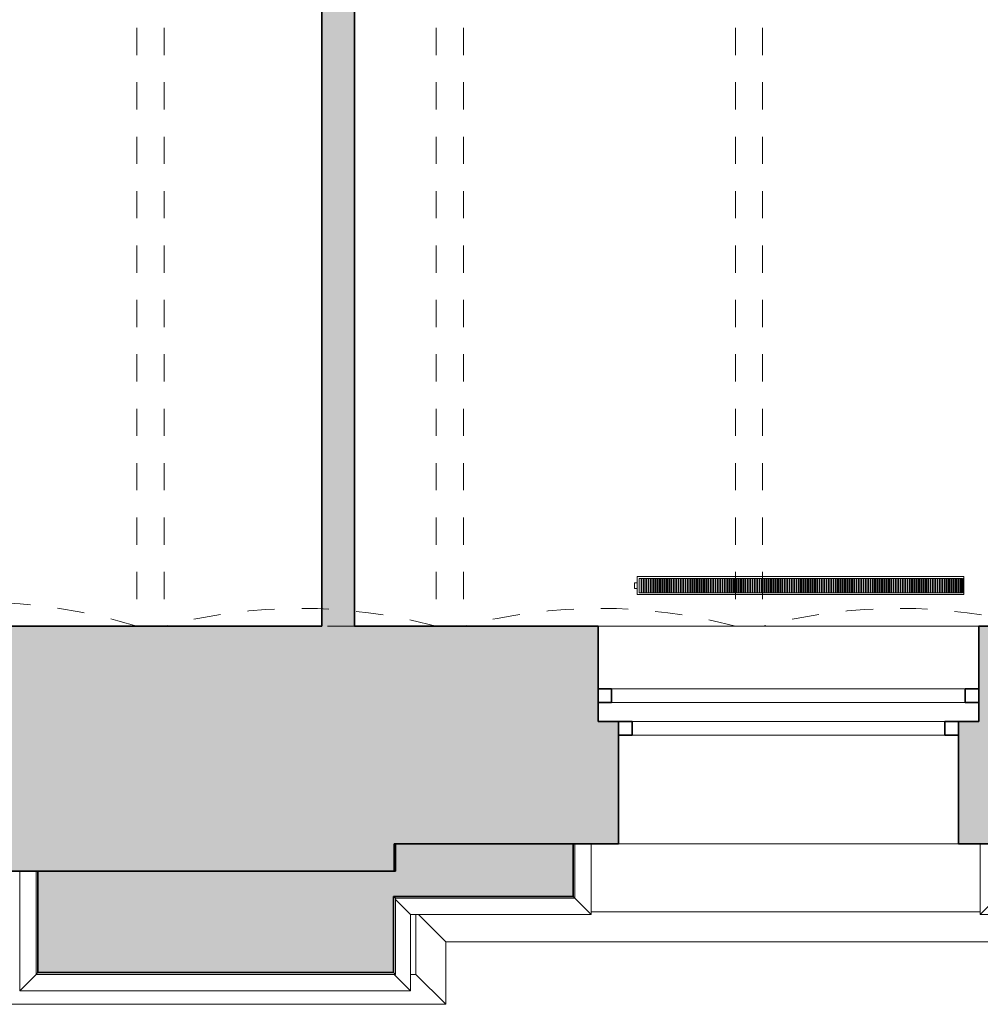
# Model space of a CAD drawing. Header units: metres. Extents: x -0.3 to 46.9, y -0.4 to 27.9.
# Tile 2 of 26: x 4.1 to 7.6, y 0 to 3.6. Entities that reach past the tile are written whole.
import ezdxf

# ---------------------------------------------------------------- set-up
doc = ezdxf.new("R2010")
doc.units = ezdxf.units.M
doc.linetypes.add('AV - Cerch_ 1 tecka 4mm', pattern=[0.006, 0.004, -0.001, 0, -0.001])
for name, color, linetype, lineweight in [('AV-SRAFY', 7, 'Continuous', 35), ('AV-STAVBA', 7, 'Continuous', 18), ('AV-VYBAVENI', 7, 'Continuous', 18)]:
    doc.layers.add(name, color=color, linetype=linetype, lineweight=lineweight)

# ---------------------------------------------------------------- blocks, each defined once
blk = doc.blocks.new('GM_Void_valená klenba - GM_Void_valená klenba-1557069-1NP')
at = {"layer": 'AV-STAVBA', "color": 254, "linetype": 'AV - Cerch_ 1 tecka 4mm', "lineweight": 13, "true_color": 0xcccccc}
for p in [(0.575, 3.1), (-0.575, -3.1)]:
    blk.add_line(p, (0.575, -3.1), dxfattribs=at)
blk.add_arc((0, -4.9424), 1.93, 72.6668, 107.3332, dxfattribs=at)
blk = doc.blocks.new('GM_Void_valená klenba - GM_Void_valená klenba-1557068-1NP')
at = {"layer": 'AV-STAVBA', "color": 254, "linetype": 'AV - Cerch_ 1 tecka 4mm', "lineweight": 13, "true_color": 0xcccccc}
for p, q in [((-0.5, 3.1), (-0.5, -3.1)), ((0.5, 3.1), (0.5, -3.1)), ((-0.5, -3.1), (0.5, -3.1))]:
    blk.add_line(p, q, dxfattribs=at)
blk.add_arc((0, -4.9641), 1.93, 74.9853, 105.0147, dxfattribs=at)
blk = doc.blocks.new('Zdobná fasáda 1NP - Zdobná fasáda 1NP-1554848-1NP')
at = {"layer": 'AV-STAVBA', "color": 254, "true_color": 0xcccccc}
for p, q in [((6.105, 0.3482), (6.105, 0.5482)), ((6.165, 0.5482), (6.165, 0.2882)), ((7.595, 0.2882), (7.595, 0.5482)), ((4.0636, 0.0082), (4.0636, 0.4482)), ((4.1236, 0.4482), (4.1236, 0.0682)), ((5.4448, 0.3482), (6.105, 0.3482)), ((5.4998, 0.2882), (5.4448, 0.3432)), ((6.165, 0.2882), (6.105, 0.3482)), ((7.655, 0.3482), (7.595, 0.2882)), ((6.165, 0.2982), (7.595, 0.2982)), ((5.4998, 0.2882), (5.4998, 0.0082)), ((6.165, 0.2882), (5.4998, 0.2882)), ((5.5198, 0.0682), (5.5198, 0.2882)), ((5.6298, 0.1882), (5.5298, 0.2882)), ((9.075, 0.2882), (7.595, 0.2882)), ((5.6298, 0.1882), (5.6298, -0.0418)), ((18.0748, 0.1882), (5.6298, 0.1882)), ((4.0636, 0.0082), (4.1236, 0.0682)), ((4.1236, 0.0682), (5.4398, 0.0682)), ((5.4998, 0.0082), (5.4398, 0.0682)), ((5.4998, 0.0682), (5.5198, 0.0682)), ((5.6298, -0.0418), (5.5198, 0.0682)), ((5.4998, 0.0082), (4.0636, 0.0082)), ((5.6298, -0.0418), (3.9336, -0.0418))]:
    blk.add_line(p, q, dxfattribs=at)
blk = doc.blocks.new('WI_2-1_dvojité_bez středního sloupku_vnější půlkruhové nadpraží - 1250x-1561485-1NP')
at = {"layer": 'AV-STAVBA', "color": 254, "linetype": 'AV - Cerch_ 1 tecka 4mm', "lineweight": 13, "true_color": 0xcccccc}
for p, q in [((0.7, 0.4), (-0.7, 0.4)), ((-0.7, 0.4), (0.7, 0.4)), ((0.625, 0.4), (-0.625, 0.4)), ((0.7, -0.4), (-0.7, -0.4)), ((0.625, -0.4), (-0.625, -0.4)), ((-0.625, -0.4), (0.625, -0.4))]:
    blk.add_line(p, q, dxfattribs=at)
at = {"layer": 'AV-STAVBA', "color": 254, "lineweight": 35, "true_color": 0xcccccc}
for p, q in [((-0.65, 0.17), (-0.7, 0.17)), ((-0.7, 0.17), (-0.7, 0.12)), ((-0.65, 0.12), (-0.65, 0.17)), ((0.7, 0.17), (0.65, 0.17)), ((0.65, 0.17), (0.65, 0.12)), ((0.7, 0.12), (0.7, 0.17)), ((-0.7, 0.12), (-0.65, 0.12)), ((0.65, 0.12), (0.7, 0.12)), ((-0.625, 0.05), (-0.575, 0.05)), ((-0.575, 0.05), (-0.575, 0)), ((0.575, 0), (0.575, 0.05)), ((0.575, 0.05), (0.625, 0.05)), ((0.625, 0), (0.575, 0)), ((-0.575, 0), (-0.625, 0))]:
    blk.add_line(p, q, dxfattribs=at)
at = {"layer": 'AV-STAVBA', "color": 254, "true_color": 0xcccccc}
for p, q in [((-0.7, 0.12), (-0.7, 0.17)), ((-0.7, 0.17), (0.7, 0.17)), ((-0.65, 0.17), (0.031, 0.17)), ((-0.65, 0.12), (-0.65, 0.17)), ((0.031, 0.17), (0.65, 0.17)), ((0.65, 0.12), (0.65, 0.17)), ((0.7, 0.12), (0.7, 0.17)), ((-0.7, 0.12), (0.7, 0.12)), ((0.031, 0.12), (-0.65, 0.12)), ((0.65, 0.12), (0.031, 0.12)), ((-0.625, 0.05), (-0.625, 0)), ((-0.625, 0.05), (0.625, 0.05)), ((0.031, 0.05), (-0.575, 0.05)), ((-0.575, 0.05), (-0.575, 0)), ((0.575, 0.05), (0.031, 0.05)), ((0.575, 0.05), (0.575, 0)), ((0.625, 0.05), (0.625, 0)), ((-0.575, 0), (0.031, 0)), ((0.031, 0), (0.575, 0)), ((-0.625, 0), (0.625, 0))]:
    blk.add_line(p, q, dxfattribs=at)
blk = doc.blocks.new('D0089 - 1514 - OÚPSŘ_Benešova_rvt-1-1NP')
at = {"layer": 'AV-SRAFY', "lineweight": 18, "true_color": 0xcccccc}
blk.add_hatch(color=254, dxfattribs=at).paths.add_polyline_path([(5.1748, 1.3482), (5.2948, 1.3482), (5.2948, 5.9382), (5.1748, 5.9382), (5.1748, 2.5679)])
h = blk.add_hatch(color=254, dxfattribs=at)
h.paths.add_polyline_path([(-0.2352, 0.4482), (1.7148, 0.4482), (1.7148, 0.5282), (1.9148, 0.5282), (1.9148, 1.0182), (1.8648, 1.0182), (1.8648, 1.3482), (-0.2352, 1.3482), (-0.2352, 1.1237)])
h.paths.add_polyline_path([(3.9648, 0.4482), (5.4398, 0.4482), (5.4398, 1.3482), (3.8148, 1.3482), (3.8148, 1.0182), (3.7648, 1.0182), (3.7648, 0.5282), (3.9648, 0.5282)])
h = blk.add_hatch(color=254, dxfattribs=at)
h.paths.add_polyline_path([(5.4398, 0.5482), (6.2648, 0.5482), (6.2648, 0.9982), (6.1898, 0.9982), (6.1898, 1.3482), (5.4398, 1.3482), (5.4398, 1.1237)])
h.paths.add_polyline_path([(9.1498, 0.5482), (9.1748, 0.5482), (9.1748, 0.9982), (9.0998, 0.9982), (9.0998, 1.3482), (7.5898, 1.3482), (7.5898, 0.9982), (7.5148, 0.9982), (7.5148, 0.5482), (9.0998, 0.5482)])
h.paths.add_polyline_path([(10.4248, 0.5482), (12.0848, 0.5482), (12.0848, 0.9982), (12.0098, 0.9982), (12.0098, 1.3482), (10.4998, 1.3482), (10.4998, 0.9982), (10.4248, 0.9982)])
h.paths.add_polyline_path([(16.2848, 0.5482), (17.1148, 0.5482), (17.1148, 1.3482), (16.3598, 1.3482), (16.3598, 0.9982), (16.2848, 0.9982)])
h.paths.add_polyline_path([(13.3348, 0.5482), (15.0348, 0.5482), (15.0348, 0.9982), (14.9598, 0.9982), (14.9598, 1.3482), (13.4098, 1.3482), (13.4098, 0.9982), (13.3348, 0.9982)])
h = blk.add_hatch(color=254, dxfattribs=at)
h.paths.add_polyline_path([(11.9185, 0.3547), (11.9185, 0.5482), (10.5715, 0.5482), (10.5715, 0.3547), (11.4883, 0.3547)])
h.paths.add_polyline_path([(5.4448, 0.3547), (6.0985, 0.3547), (6.0985, 0.5482), (5.4448, 0.5482), (5.4448, 0.4482)])
h.paths.add_polyline_path([(17.8333, 0.3547), (17.8333, 0.5482), (16.4715, 0.5482), (16.4715, 0.3547), (17.7766, 0.3547)])
h.paths.add_polyline_path([(7.6615, 0.3547), (9.0085, 0.3547), (9.0085, 0.5482), (7.6615, 0.5482)])
h.paths.add_polyline_path([(13.5005, 0.3547), (14.8685, 0.3547), (14.8685, 0.5482), (13.4815, 0.5482), (13.4815, 0.3547)])
h = blk.add_hatch(color=254, dxfattribs=at)
h.paths.add_polyline_path([(0.2713, 0.0747), (1.5521, 0.0747), (1.5521, 0.4482), (0.2713, 0.4482), (0.2713, 0.2212)])
h.paths.add_polyline_path([(5.4383, 0.0747), (5.4383, 0.3547), (5.4448, 0.3547), (5.4448, 0.4482), (4.1301, 0.4482), (4.1301, 0.0747), (4.4454, 0.0747)])
at = {"layer": 'AV-STAVBA', "color": 254, "lineweight": 35, "true_color": 0xcccccc}
for p, q in [((5.1748, 5.9382), (5.1748, 1.3482)), ((5.2948, 1.3482), (5.2948, 5.9382)), ((5.1748, 1.3482), (3.8148, 1.3482)), ((5.4398, 1.3482), (5.2948, 1.3482)), ((6.1898, 1.3482), (5.4398, 1.3482)), ((6.1898, 1.1182), (6.1898, 1.3482)), ((8.1248, 1.3482), (7.5898, 1.3482)), ((7.5898, 1.3482), (7.5898, 1.1182)), ((6.1898, 0.9982), (6.1898, 1.0682)), ((7.5898, 1.0682), (7.5898, 0.9982)), ((6.2648, 0.9982), (6.1898, 0.9982)), ((6.2648, 0.5482), (6.2648, 0.9982)), ((7.5898, 0.9982), (7.5148, 0.9982)), ((7.5148, 0.9982), (7.5148, 0.5482)), ((5.4398, 0.4482), (5.4398, 0.5482)), ((5.4398, 0.5482), (6.2648, 0.5482)), ((6.0985, 0.5482), (5.4448, 0.5482)), ((5.4448, 0.5482), (5.4448, 0.4482)), ((6.0985, 0.3547), (6.0985, 0.5482)), ((7.5148, 0.5482), (9.1748, 0.5482)), ((3.9648, 0.4482), (5.4398, 0.4482)), ((5.4448, 0.4482), (4.1301, 0.4482)), ((4.1301, 0.4482), (4.1301, 0.0747)), ((5.4383, 0.0747), (5.4383, 0.3547)), ((5.4383, 0.3547), (5.4448, 0.3547)), ((5.4448, 0.3547), (6.0985, 0.3547)), ((4.1301, 0.0747), (5.4383, 0.0747))]:
    blk.add_line(p, q, dxfattribs=at)
at = {"layer": 'AV-STAVBA', "color": 254, "true_color": 0xcccccc}
for p, q in [((6.1898, 1.3482), (7.5898, 1.3482)), ((6.105, 0.5482), (6.105, 0.3482)), ((7.5148, 0.5482), (6.2648, 0.5482)), ((4.1236, 0.0682), (4.1236, 0.4482)), ((5.4448, 0.3482), (5.4383, 0.3547)), ((5.4448, 0.3482), (5.4448, 0.0682)), ((6.105, 0.3482), (5.4448, 0.3482)), ((6.105, 0.3482), (6.0985, 0.3547)), ((7.595, 0.2982), (6.165, 0.2982)), ((5.5198, 0.0682), (5.5198, 0.2882)), ((4.1236, 0.0682), (4.1301, 0.0747)), ((5.4448, 0.0682), (5.4383, 0.0747)), ((5.4398, 0.0682), (4.1236, 0.0682)), ((5.4448, 0.0682), (5.4398, 0.0682)), ((5.5198, 0.0682), (5.4998, 0.0682))]:
    blk.add_line(p, q, dxfattribs=at)
at = {"layer": 'AV-STAVBA', "color": 254, "lineweight": 18, "true_color": 0xcccccc}
for name, p in [('GM_Void_valená klenba - GM_Void_valená klenba-1557069-1NP', (3.9198, 4.4482)), ('GM_Void_valená klenba - GM_Void_valená klenba-1557068-1NP', (5.0948, 4.4482)), ('GM_Void_valená klenba - GM_Void_valená klenba-1557068-1NP', (6.1948, 4.4482)), ('GM_Void_valená klenba - GM_Void_valená klenba-1557068-1NP', (7.2948, 4.4482)), ('WI_2-1_dvojité_bez středního sloupku_vnější půlkruhové nadpraží - 1250x-1561485-1NP', (6.8898, 0.9482)), ('Zdobná fasáda 1NP - Zdobná fasáda 1NP-1554848-1NP', (0, 0))]:
    blk.add_blockref(name, p, dxfattribs=at)
blk = doc.blocks.new('PF_Deskový radiátor_připojení boční - 1200_500_66-838789-1NP')
at = {"layer": 'AV-VYBAVENI', "color": 5, "true_color": 0x0000ff}
for p, q in [((-0.6, 0.01), (-0.61, 0.01)), ((-0.61, 0.01), (-0.61, -0.01)), ((-0.61, 0.01), (-0.61, 0.0097)), ((-0.6, 0.01), (-0.61, 0.01)), ((-0.61, 0.01), (-0.61, 0.0097)), ((-0.61, 0.01), (-0.61, 0.0097)), ((0.6, 0.033), (-0.6, 0.033)), ((-0.6, 0.033), (-0.6, -0.033)), ((-0.593, -0.026), (-0.593, 0.026)), ((-0.593, 0.026), (0.593, 0.026)), ((-0.583, 0.026), (-0.586, 0.026)), ((-0.586, 0.026), (-0.586, -0.026)), ((-0.583, -0.026), (-0.583, 0.026)), ((-0.5745, 0.026), (-0.5775, 0.026)), ((-0.5775, 0.026), (-0.5775, -0.026)), ((-0.5745, -0.026), (-0.5745, 0.026)), ((-0.566, 0.026), (-0.569, 0.026)), ((-0.569, 0.026), (-0.569, -0.026)), ((-0.566, -0.026), (-0.566, 0.026)), ((-0.5575, 0.026), (-0.5605, 0.026)), ((-0.5605, 0.026), (-0.5605, -0.026)), ((-0.5575, -0.026), (-0.5575, 0.026)), ((-0.549, 0.026), (-0.552, 0.026)), ((-0.552, 0.026), (-0.552, -0.026)), ((-0.549, -0.026), (-0.549, 0.026)), ((-0.5405, 0.026), (-0.5435, 0.026)), ((-0.5435, 0.026), (-0.5435, -0.026)), ((-0.5405, -0.026), (-0.5405, 0.026)), ((-0.532, 0.026), (-0.535, 0.026)), ((-0.535, 0.026), (-0.535, -0.026)), ((-0.532, -0.026), (-0.532, 0.026)), ((-0.5235, 0.026), (-0.5265, 0.026)), ((-0.5265, 0.026), (-0.5265, -0.026)), ((-0.5235, -0.026), (-0.5235, 0.026)), ((-0.515, 0.026), (-0.518, 0.026)), ((-0.518, 0.026), (-0.518, -0.026)), ((-0.515, -0.026), (-0.515, 0.026)), ((-0.5065, 0.026), (-0.5095, 0.026)), ((-0.5095, 0.026), (-0.5095, -0.026)), ((-0.5065, -0.026), (-0.5065, 0.026)), ((-0.498, 0.026), (-0.501, 0.026)), ((-0.501, 0.026), (-0.501, -0.026)), ((-0.498, -0.026), (-0.498, 0.026)), ((-0.4895, 0.026), (-0.4925, 0.026)), ((-0.4925, 0.026), (-0.4925, -0.026)), ((-0.4895, -0.026), (-0.4895, 0.026)), ((-0.481, 0.026), (-0.484, 0.026)), ((-0.484, 0.026), (-0.484, -0.026)), ((-0.481, -0.026), (-0.481, 0.026)), ((-0.4725, 0.026), (-0.4755, 0.026)), ((-0.4755, 0.026), (-0.4755, -0.026)), ((-0.4725, -0.026), (-0.4725, 0.026)), ((-0.464, 0.026), (-0.467, 0.026)), ((-0.467, 0.026), (-0.467, -0.026)), ((-0.464, -0.026), (-0.464, 0.026)), ((-0.4555, 0.026), (-0.4585, 0.026)), ((-0.4585, 0.026), (-0.4585, -0.026)), ((-0.4555, -0.026), (-0.4555, 0.026)), ((-0.447, 0.026), (-0.45, 0.026)), ((-0.45, 0.026), (-0.45, -0.026)), ((-0.447, -0.026), (-0.447, 0.026)), ((-0.4385, 0.026), (-0.4415, 0.026)), ((-0.4415, 0.026), (-0.4415, -0.026)), ((-0.4385, -0.026), (-0.4385, 0.026)), ((-0.43, 0.026), (-0.433, 0.026)), ((-0.433, 0.026), (-0.433, -0.026)), ((-0.43, -0.026), (-0.43, 0.026)), ((-0.4215, 0.026), (-0.4245, 0.026)), ((-0.4245, 0.026), (-0.4245, -0.026)), ((-0.4215, -0.026), (-0.4215, 0.026)), ((-0.413, 0.026), (-0.416, 0.026)), ((-0.416, 0.026), (-0.416, -0.026)), ((-0.413, -0.026), (-0.413, 0.026)), ((-0.4045, 0.026), (-0.4075, 0.026)), ((-0.4075, 0.026), (-0.4075, -0.026)), ((-0.4045, -0.026), (-0.4045, 0.026)), ((-0.396, 0.026), (-0.399, 0.026)), ((-0.399, 0.026), (-0.399, -0.026)), ((-0.396, -0.026), (-0.396, 0.026)), ((-0.3875, 0.026), (-0.3905, 0.026)), ((-0.3905, 0.026), (-0.3905, -0.026)), ((-0.3875, -0.026), (-0.3875, 0.026)), ((-0.379, 0.026), (-0.382, 0.026)), ((-0.382, 0.026), (-0.382, -0.026)), ((-0.379, -0.026), (-0.379, 0.026)), ((-0.3705, 0.026), (-0.3735, 0.026)), ((-0.3735, 0.026), (-0.3735, -0.026)), ((-0.3705, -0.026), (-0.3705, 0.026)), ((-0.362, 0.026), (-0.365, 0.026)), ((-0.365, 0.026), (-0.365, -0.026)), ((-0.362, -0.026), (-0.362, 0.026)), ((-0.3535, 0.026), (-0.3565, 0.026)), ((-0.3565, 0.026), (-0.3565, -0.026)), ((-0.3535, -0.026), (-0.3535, 0.026)), ((-0.345, 0.026), (-0.348, 0.026)), ((-0.348, 0.026), (-0.348, -0.026)), ((-0.345, -0.026), (-0.345, 0.026)), ((-0.3365, 0.026), (-0.3395, 0.026)), ((-0.3395, 0.026), (-0.3395, -0.026)), ((-0.3365, -0.026), (-0.3365, 0.026)), ((-0.328, 0.026), (-0.331, 0.026)), ((-0.331, 0.026), (-0.331, -0.026)), ((-0.328, -0.026), (-0.328, 0.026)), ((-0.3195, 0.026), (-0.3225, 0.026)), ((-0.3225, 0.026), (-0.3225, -0.026)), ((-0.3195, -0.026), (-0.3195, 0.026)), ((-0.311, 0.026), (-0.314, 0.026)), ((-0.314, 0.026), (-0.314, -0.026)), ((-0.311, -0.026), (-0.311, 0.026)), ((-0.3025, 0.026), (-0.3055, 0.026)), ((-0.3055, 0.026), (-0.3055, -0.026)), ((-0.3025, -0.026), (-0.3025, 0.026)), ((-0.294, 0.026), (-0.297, 0.026)), ((-0.297, 0.026), (-0.297, -0.026)), ((-0.294, -0.026), (-0.294, 0.026)), ((-0.2855, 0.026), (-0.2885, 0.026)), ((-0.2885, 0.026), (-0.2885, -0.026)), ((-0.2855, -0.026), (-0.2855, 0.026)), ((-0.277, 0.026), (-0.28, 0.026)), ((-0.28, 0.026), (-0.28, -0.026)), ((-0.277, -0.026), (-0.277, 0.026)), ((-0.2685, 0.026), (-0.2715, 0.026)), ((-0.2715, 0.026), (-0.2715, -0.026)), ((-0.2685, -0.026), (-0.2685, 0.026)), ((-0.26, 0.026), (-0.263, 0.026)), ((-0.263, 0.026), (-0.263, -0.026)), ((-0.26, -0.026), (-0.26, 0.026)), ((-0.2515, 0.026), (-0.2545, 0.026)), ((-0.2545, 0.026), (-0.2545, -0.026)), ((-0.2515, -0.026), (-0.2515, 0.026)), ((-0.243, 0.026), (-0.246, 0.026)), ((-0.246, 0.026), (-0.246, -0.026)), ((-0.243, -0.026), (-0.243, 0.026)), ((-0.2345, 0.026), (-0.2375, 0.026)), ((-0.2375, 0.026), (-0.2375, -0.026)), ((-0.2345, -0.026), (-0.2345, 0.026)), ((-0.226, 0.026), (-0.229, 0.026)), ((-0.229, 0.026), (-0.229, -0.026)), ((-0.226, -0.026), (-0.226, 0.026)), ((-0.2175, 0.026), (-0.2205, 0.026)), ((-0.2205, 0.026), (-0.2205, -0.026)), ((-0.2175, -0.026), (-0.2175, 0.026)), ((-0.209, 0.026), (-0.212, 0.026)), ((-0.212, 0.026), (-0.212, -0.026)), ((-0.209, -0.026), (-0.209, 0.026)), ((-0.2005, 0.026), (-0.2035, 0.026)), ((-0.2035, 0.026), (-0.2035, -0.026)), ((-0.2005, -0.026), (-0.2005, 0.026)), ((-0.192, 0.026), (-0.195, 0.026)), ((-0.195, 0.026), (-0.195, -0.026)), ((-0.192, -0.026), (-0.192, 0.026)), ((-0.1835, 0.026), (-0.1865, 0.026)), ((-0.1865, 0.026), (-0.1865, -0.026)), ((-0.1835, -0.026), (-0.1835, 0.026)), ((-0.175, 0.026), (-0.178, 0.026)), ((-0.178, 0.026), (-0.178, -0.026)), ((-0.175, -0.026), (-0.175, 0.026)), ((-0.1665, 0.026), (-0.1695, 0.026)), ((-0.1695, 0.026), (-0.1695, -0.026)), ((-0.1665, -0.026), (-0.1665, 0.026)), ((-0.158, 0.026), (-0.161, 0.026)), ((-0.161, 0.026), (-0.161, -0.026)), ((-0.158, -0.026), (-0.158, 0.026)), ((-0.1495, 0.026), (-0.1525, 0.026)), ((-0.1525, 0.026), (-0.1525, -0.026)), ((-0.1495, -0.026), (-0.1495, 0.026)), ((-0.141, 0.026), (-0.144, 0.026)), ((-0.144, 0.026), (-0.144, -0.026)), ((-0.141, -0.026), (-0.141, 0.026)), ((-0.1325, 0.026), (-0.1355, 0.026)), ((-0.1355, 0.026), (-0.1355, -0.026)), ((-0.1325, -0.026), (-0.1325, 0.026)), ((-0.124, 0.026), (-0.127, 0.026)), ((-0.127, 0.026), (-0.127, -0.026)), ((-0.124, -0.026), (-0.124, 0.026)), ((-0.1155, 0.026), (-0.1185, 0.026)), ((-0.1185, 0.026), (-0.1185, -0.026)), ((-0.1155, -0.026), (-0.1155, 0.026)), ((-0.107, 0.026), (-0.11, 0.026)), ((-0.11, 0.026), (-0.11, -0.026)), ((-0.107, -0.026), (-0.107, 0.026)), ((-0.0985, 0.026), (-0.1015, 0.026)), ((-0.1015, 0.026), (-0.1015, -0.026)), ((-0.0985, -0.026), (-0.0985, 0.026)), ((-0.09, 0.026), (-0.093, 0.026)), ((-0.093, 0.026), (-0.093, -0.026)), ((-0.09, -0.026), (-0.09, 0.026)), ((-0.0815, 0.026), (-0.0845, 0.026)), ((-0.0845, 0.026), (-0.0845, -0.026)), ((-0.0815, -0.026), (-0.0815, 0.026)), ((-0.073, 0.026), (-0.076, 0.026)), ((-0.076, 0.026), (-0.076, -0.026)), ((-0.073, -0.026), (-0.073, 0.026)), ((-0.0645, 0.026), (-0.0675, 0.026)), ((-0.0675, 0.026), (-0.0675, -0.026)), ((-0.0645, -0.026), (-0.0645, 0.026)), ((-0.056, 0.026), (-0.059, 0.026)), ((-0.059, 0.026), (-0.059, -0.026)), ((-0.056, -0.026), (-0.056, 0.026)), ((-0.0475, 0.026), (-0.0505, 0.026)), ((-0.0505, 0.026), (-0.0505, -0.026)), ((-0.0475, -0.026), (-0.0475, 0.026)), ((-0.039, 0.026), (-0.042, 0.026)), ((-0.042, 0.026), (-0.042, -0.026)), ((-0.039, -0.026), (-0.039, 0.026)), ((-0.0305, 0.026), (-0.0335, 0.026)), ((-0.0335, 0.026), (-0.0335, -0.026)), ((-0.0305, -0.026), (-0.0305, 0.026)), ((-0.022, 0.026), (-0.025, 0.026)), ((-0.025, 0.026), (-0.025, -0.026)), ((-0.022, -0.026), (-0.022, 0.026)), ((-0.0135, 0.026), (-0.0165, 0.026)), ((-0.0165, 0.026), (-0.0165, -0.026)), ((-0.0135, -0.026), (-0.0135, 0.026)), ((-0.005, 0.026), (-0.008, 0.026)), ((-0.008, 0.026), (-0.008, -0.026)), ((-0.005, -0.026), (-0.005, 0.026)), ((0.0035, 0.026), (0.0005, 0.026)), ((0.0005, 0.026), (0.0005, -0.026)), ((0.0035, -0.026), (0.0035, 0.026)), ((0.012, 0.026), (0.009, 0.026)), ((0.009, 0.026), (0.009, -0.026)), ((0.012, -0.026), (0.012, 0.026)), ((0.0205, 0.026), (0.0175, 0.026)), ((0.0175, 0.026), (0.0175, -0.026)), ((0.0205, -0.026), (0.0205, 0.026)), ((0.029, 0.026), (0.026, 0.026)), ((0.026, 0.026), (0.026, -0.026)), ((0.029, -0.026), (0.029, 0.026)), ((0.0375, 0.026), (0.0345, 0.026)), ((0.0345, 0.026), (0.0345, -0.026)), ((0.0375, -0.026), (0.0375, 0.026)), ((0.046, 0.026), (0.043, 0.026)), ((0.043, 0.026), (0.043, -0.026)), ((0.046, -0.026), (0.046, 0.026)), ((0.0545, 0.026), (0.0515, 0.026)), ((0.0515, 0.026), (0.0515, -0.026)), ((0.0545, -0.026), (0.0545, 0.026)), ((0.063, 0.026), (0.06, 0.026)), ((0.06, 0.026), (0.06, -0.026)), ((0.063, -0.026), (0.063, 0.026)), ((0.0715, 0.026), (0.0685, 0.026)), ((0.0685, 0.026), (0.0685, -0.026)), ((0.0715, -0.026), (0.0715, 0.026)), ((0.08, 0.026), (0.077, 0.026)), ((0.077, 0.026), (0.077, -0.026)), ((0.08, -0.026), (0.08, 0.026)), ((0.0885, 0.026), (0.0855, 0.026)), ((0.0855, 0.026), (0.0855, -0.026)), ((0.0885, -0.026), (0.0885, 0.026)), ((0.097, 0.026), (0.094, 0.026)), ((0.094, 0.026), (0.094, -0.026)), ((0.097, -0.026), (0.097, 0.026)), ((0.1055, 0.026), (0.1025, 0.026)), ((0.1025, 0.026), (0.1025, -0.026)), ((0.1055, -0.026), (0.1055, 0.026)), ((0.114, 0.026), (0.111, 0.026)), ((0.111, 0.026), (0.111, -0.026)), ((0.114, -0.026), (0.114, 0.026)), ((0.1225, 0.026), (0.1195, 0.026)), ((0.1195, 0.026), (0.1195, -0.026)), ((0.1225, -0.026), (0.1225, 0.026)), ((0.131, 0.026), (0.128, 0.026)), ((0.128, 0.026), (0.128, -0.026)), ((0.131, -0.026), (0.131, 0.026)), ((0.1395, 0.026), (0.1365, 0.026)), ((0.1365, 0.026), (0.1365, -0.026)), ((0.1395, -0.026), (0.1395, 0.026)), ((0.148, 0.026), (0.145, 0.026)), ((0.145, 0.026), (0.145, -0.026)), ((0.148, -0.026), (0.148, 0.026)), ((0.1565, 0.026), (0.1535, 0.026)), ((0.1535, 0.026), (0.1535, -0.026)), ((0.1565, -0.026), (0.1565, 0.026)), ((0.165, 0.026), (0.162, 0.026)), ((0.162, 0.026), (0.162, -0.026)), ((0.165, -0.026), (0.165, 0.026)), ((0.1735, 0.026), (0.1705, 0.026)), ((0.1705, 0.026), (0.1705, -0.026)), ((0.1735, -0.026), (0.1735, 0.026)), ((0.182, 0.026), (0.179, 0.026)), ((0.179, 0.026), (0.179, -0.026)), ((0.182, -0.026), (0.182, 0.026)), ((0.1905, 0.026), (0.1875, 0.026)), ((0.1875, 0.026), (0.1875, -0.026)), ((0.1905, -0.026), (0.1905, 0.026)), ((0.199, 0.026), (0.196, 0.026)), ((0.196, 0.026), (0.196, -0.026)), ((0.199, -0.026), (0.199, 0.026)), ((0.2075, 0.026), (0.2045, 0.026)), ((0.2045, 0.026), (0.2045, -0.026)), ((0.2075, -0.026), (0.2075, 0.026)), ((0.216, 0.026), (0.213, 0.026)), ((0.213, 0.026), (0.213, -0.026)), ((0.216, -0.026), (0.216, 0.026)), ((0.2245, 0.026), (0.2215, 0.026)), ((0.2215, 0.026), (0.2215, -0.026)), ((0.2245, -0.026), (0.2245, 0.026)), ((0.233, 0.026), (0.23, 0.026)), ((0.23, 0.026), (0.23, -0.026)), ((0.233, -0.026), (0.233, 0.026)), ((0.2415, 0.026), (0.2385, 0.026)), ((0.2385, 0.026), (0.2385, -0.026)), ((0.2415, -0.026), (0.2415, 0.026)), ((0.25, 0.026), (0.247, 0.026)), ((0.247, 0.026), (0.247, -0.026)), ((0.25, -0.026), (0.25, 0.026)), ((0.2585, 0.026), (0.2555, 0.026)), ((0.2555, 0.026), (0.2555, -0.026)), ((0.2585, -0.026), (0.2585, 0.026)), ((0.267, 0.026), (0.264, 0.026)), ((0.264, 0.026), (0.264, -0.026)), ((0.267, -0.026), (0.267, 0.026)), ((0.2755, 0.026), (0.2725, 0.026)), ((0.2725, 0.026), (0.2725, -0.026)), ((0.2755, -0.026), (0.2755, 0.026)), ((0.284, 0.026), (0.281, 0.026)), ((0.281, 0.026), (0.281, -0.026)), ((0.284, -0.026), (0.284, 0.026)), ((0.2925, 0.026), (0.2895, 0.026)), ((0.2895, 0.026), (0.2895, -0.026)), ((0.2925, -0.026), (0.2925, 0.026)), ((0.301, 0.026), (0.298, 0.026)), ((0.298, 0.026), (0.298, -0.026)), ((0.301, -0.026), (0.301, 0.026)), ((0.3095, 0.026), (0.3065, 0.026)), ((0.3065, 0.026), (0.3065, -0.026)), ((0.3095, -0.026), (0.3095, 0.026)), ((0.318, 0.026), (0.315, 0.026)), ((0.315, 0.026), (0.315, -0.026)), ((0.318, -0.026), (0.318, 0.026)), ((0.3265, 0.026), (0.3235, 0.026)), ((0.3235, 0.026), (0.3235, -0.026)), ((0.3265, -0.026), (0.3265, 0.026)), ((0.335, 0.026), (0.332, 0.026)), ((0.332, 0.026), (0.332, -0.026)), ((0.335, -0.026), (0.335, 0.026)), ((0.3435, 0.026), (0.3405, 0.026)), ((0.3405, 0.026), (0.3405, -0.026)), ((0.3435, -0.026), (0.3435, 0.026)), ((0.352, 0.026), (0.349, 0.026)), ((0.349, 0.026), (0.349, -0.026)), ((0.352, -0.026), (0.352, 0.026)), ((0.3605, 0.026), (0.3575, 0.026)), ((0.3575, 0.026), (0.3575, -0.026)), ((0.3605, -0.026), (0.3605, 0.026)), ((0.369, 0.026), (0.366, 0.026)), ((0.366, 0.026), (0.366, -0.026)), ((0.369, -0.026), (0.369, 0.026)), ((0.3775, 0.026), (0.3745, 0.026)), ((0.3745, 0.026), (0.3745, -0.026)), ((0.3775, -0.026), (0.3775, 0.026)), ((0.386, 0.026), (0.383, 0.026)), ((0.383, 0.026), (0.383, -0.026)), ((0.386, -0.026), (0.386, 0.026)), ((0.3945, 0.026), (0.3915, 0.026)), ((0.3915, 0.026), (0.3915, -0.026)), ((0.3945, -0.026), (0.3945, 0.026)), ((0.403, 0.026), (0.4, 0.026)), ((0.4, 0.026), (0.4, -0.026)), ((0.403, -0.026), (0.403, 0.026)), ((0.4115, 0.026), (0.4085, 0.026)), ((0.4085, 0.026), (0.4085, -0.026)), ((0.4115, -0.026), (0.4115, 0.026)), ((0.42, 0.026), (0.417, 0.026)), ((0.417, 0.026), (0.417, -0.026)), ((0.42, -0.026), (0.42, 0.026)), ((0.4285, 0.026), (0.4255, 0.026)), ((0.4255, 0.026), (0.4255, -0.026)), ((0.4285, -0.026), (0.4285, 0.026)), ((0.437, 0.026), (0.434, 0.026)), ((0.434, 0.026), (0.434, -0.026)), ((0.437, -0.026), (0.437, 0.026)), ((0.4455, 0.026), (0.4425, 0.026)), ((0.4425, 0.026), (0.4425, -0.026)), ((0.4455, -0.026), (0.4455, 0.026)), ((0.454, 0.026), (0.451, 0.026)), ((0.451, 0.026), (0.451, -0.026)), ((0.454, -0.026), (0.454, 0.026)), ((0.4625, 0.026), (0.4595, 0.026)), ((0.4595, 0.026), (0.4595, -0.026)), ((0.4625, -0.026), (0.4625, 0.026)), ((0.471, 0.026), (0.468, 0.026)), ((0.468, 0.026), (0.468, -0.026)), ((0.471, -0.026), (0.471, 0.026)), ((0.4795, 0.026), (0.4765, 0.026)), ((0.4765, 0.026), (0.4765, -0.026)), ((0.4795, -0.026), (0.4795, 0.026)), ((0.488, 0.026), (0.485, 0.026)), ((0.485, 0.026), (0.485, -0.026)), ((0.488, -0.026), (0.488, 0.026)), ((0.4965, 0.026), (0.4935, 0.026)), ((0.4935, 0.026), (0.4935, -0.026)), ((0.4965, -0.026), (0.4965, 0.026)), ((0.505, 0.026), (0.502, 0.026)), ((0.502, 0.026), (0.502, -0.026)), ((0.505, -0.026), (0.505, 0.026)), ((0.5135, 0.026), (0.5105, 0.026)), ((0.5105, 0.026), (0.5105, -0.026)), ((0.5135, -0.026), (0.5135, 0.026)), ((0.522, 0.026), (0.519, 0.026)), ((0.519, 0.026), (0.519, -0.026)), ((0.522, -0.026), (0.522, 0.026)), ((0.5305, 0.026), (0.5275, 0.026)), ((0.5275, 0.026), (0.5275, -0.026)), ((0.5305, -0.026), (0.5305, 0.026)), ((0.539, 0.026), (0.536, 0.026)), ((0.536, 0.026), (0.536, -0.026)), ((0.539, -0.026), (0.539, 0.026)), ((0.5475, 0.026), (0.5445, 0.026)), ((0.5445, 0.026), (0.5445, -0.026)), ((0.5475, -0.026), (0.5475, 0.026)), ((0.556, 0.026), (0.553, 0.026)), ((0.553, 0.026), (0.553, -0.026)), ((0.556, -0.026), (0.556, 0.026)), ((0.5645, 0.026), (0.5615, 0.026)), ((0.5615, 0.026), (0.5615, -0.026)), ((0.5645, -0.026), (0.5645, 0.026)), ((0.573, 0.026), (0.57, 0.026)), ((0.57, 0.026), (0.57, -0.026)), ((0.573, -0.026), (0.573, 0.026)), ((0.5815, 0.026), (0.5785, 0.026)), ((0.5785, 0.026), (0.5785, -0.026)), ((0.5815, -0.026), (0.5815, 0.026)), ((0.59, 0.026), (0.587, 0.026)), ((0.587, 0.026), (0.587, -0.026)), ((0.59, -0.026), (0.59, 0.026)), ((0.593, 0.026), (0.593, -0.026)), ((0.5985, 0.026), (0.5955, 0.026)), ((0.5955, 0.026), (0.5955, -0.026)), ((0.5985, -0.026), (0.5985, 0.026)), ((0.6, -0.033), (0.6, 0.033)), ((-0.61, -0.0097), (-0.61, -0.01)), ((-0.61, -0.0097), (-0.61, -0.01)), ((-0.61, -0.0097), (-0.61, -0.01)), ((-0.61, -0.01), (-0.6, -0.01)), ((-0.61, -0.01), (-0.6, -0.01)), ((-0.6, -0.033), (0.6, -0.033)), ((0.593, -0.026), (-0.593, -0.026)), ((-0.586, -0.026), (-0.583, -0.026)), ((-0.5775, -0.026), (-0.5745, -0.026)), ((-0.569, -0.026), (-0.566, -0.026)), ((-0.5605, -0.026), (-0.5575, -0.026)), ((-0.552, -0.026), (-0.549, -0.026)), ((-0.5435, -0.026), (-0.5405, -0.026)), ((-0.535, -0.026), (-0.532, -0.026)), ((-0.5265, -0.026), (-0.5235, -0.026)), ((-0.518, -0.026), (-0.515, -0.026)), ((-0.5095, -0.026), (-0.5065, -0.026)), ((-0.501, -0.026), (-0.498, -0.026)), ((-0.4925, -0.026), (-0.4895, -0.026)), ((-0.484, -0.026), (-0.481, -0.026)), ((-0.4755, -0.026), (-0.4725, -0.026)), ((-0.467, -0.026), (-0.464, -0.026)), ((-0.4585, -0.026), (-0.4555, -0.026)), ((-0.45, -0.026), (-0.447, -0.026)), ((-0.4415, -0.026), (-0.4385, -0.026)), ((-0.433, -0.026), (-0.43, -0.026)), ((-0.4245, -0.026), (-0.4215, -0.026)), ((-0.416, -0.026), (-0.413, -0.026)), ((-0.4075, -0.026), (-0.4045, -0.026)), ((-0.399, -0.026), (-0.396, -0.026)), ((-0.3905, -0.026), (-0.3875, -0.026)), ((-0.382, -0.026), (-0.379, -0.026)), ((-0.3735, -0.026), (-0.3705, -0.026)), ((-0.365, -0.026), (-0.362, -0.026)), ((-0.3565, -0.026), (-0.3535, -0.026)), ((-0.348, -0.026), (-0.345, -0.026)), ((-0.3395, -0.026), (-0.3365, -0.026)), ((-0.331, -0.026), (-0.328, -0.026)), ((-0.3225, -0.026), (-0.3195, -0.026)), ((-0.314, -0.026), (-0.311, -0.026)), ((-0.3055, -0.026), (-0.3025, -0.026)), ((-0.297, -0.026), (-0.294, -0.026)), ((-0.2885, -0.026), (-0.2855, -0.026)), ((-0.28, -0.026), (-0.277, -0.026)), ((-0.2715, -0.026), (-0.2685, -0.026)), ((-0.263, -0.026), (-0.26, -0.026)), ((-0.2545, -0.026), (-0.2515, -0.026)), ((-0.246, -0.026), (-0.243, -0.026)), ((-0.2375, -0.026), (-0.2345, -0.026)), ((-0.229, -0.026), (-0.226, -0.026)), ((-0.2205, -0.026), (-0.2175, -0.026)), ((-0.212, -0.026), (-0.209, -0.026)), ((-0.2035, -0.026), (-0.2005, -0.026)), ((-0.195, -0.026), (-0.192, -0.026)), ((-0.1865, -0.026), (-0.1835, -0.026)), ((-0.178, -0.026), (-0.175, -0.026)), ((-0.1695, -0.026), (-0.1665, -0.026)), ((-0.161, -0.026), (-0.158, -0.026)), ((-0.1525, -0.026), (-0.1495, -0.026)), ((-0.144, -0.026), (-0.141, -0.026)), ((-0.1355, -0.026), (-0.1325, -0.026)), ((-0.127, -0.026), (-0.124, -0.026)), ((-0.1185, -0.026), (-0.1155, -0.026)), ((-0.11, -0.026), (-0.107, -0.026)), ((-0.1015, -0.026), (-0.0985, -0.026)), ((-0.093, -0.026), (-0.09, -0.026)), ((-0.0845, -0.026), (-0.0815, -0.026)), ((-0.076, -0.026), (-0.073, -0.026)), ((-0.0675, -0.026), (-0.0645, -0.026)), ((-0.059, -0.026), (-0.056, -0.026)), ((-0.0505, -0.026), (-0.0475, -0.026)), ((-0.042, -0.026), (-0.039, -0.026)), ((-0.0335, -0.026), (-0.0305, -0.026)), ((-0.025, -0.026), (-0.022, -0.026)), ((-0.0165, -0.026), (-0.0135, -0.026)), ((-0.008, -0.026), (-0.005, -0.026)), ((0.0005, -0.026), (0.0035, -0.026)), ((0.009, -0.026), (0.012, -0.026)), ((0.0175, -0.026), (0.0205, -0.026)), ((0.026, -0.026), (0.029, -0.026)), ((0.0345, -0.026), (0.0375, -0.026)), ((0.043, -0.026), (0.046, -0.026)), ((0.0515, -0.026), (0.0545, -0.026)), ((0.06, -0.026), (0.063, -0.026)), ((0.0685, -0.026), (0.0715, -0.026)), ((0.077, -0.026), (0.08, -0.026)), ((0.0855, -0.026), (0.0885, -0.026)), ((0.094, -0.026), (0.097, -0.026)), ((0.1025, -0.026), (0.1055, -0.026)), ((0.111, -0.026), (0.114, -0.026)), ((0.1195, -0.026), (0.1225, -0.026)), ((0.128, -0.026), (0.131, -0.026)), ((0.1365, -0.026), (0.1395, -0.026)), ((0.145, -0.026), (0.148, -0.026)), ((0.1535, -0.026), (0.1565, -0.026)), ((0.162, -0.026), (0.165, -0.026)), ((0.1705, -0.026), (0.1735, -0.026)), ((0.179, -0.026), (0.182, -0.026)), ((0.1875, -0.026), (0.1905, -0.026)), ((0.196, -0.026), (0.199, -0.026)), ((0.2045, -0.026), (0.2075, -0.026)), ((0.213, -0.026), (0.216, -0.026)), ((0.2215, -0.026), (0.2245, -0.026)), ((0.23, -0.026), (0.233, -0.026)), ((0.2385, -0.026), (0.2415, -0.026)), ((0.247, -0.026), (0.25, -0.026)), ((0.2555, -0.026), (0.2585, -0.026)), ((0.264, -0.026), (0.267, -0.026)), ((0.2725, -0.026), (0.2755, -0.026)), ((0.281, -0.026), (0.284, -0.026)), ((0.2895, -0.026), (0.2925, -0.026)), ((0.298, -0.026), (0.301, -0.026)), ((0.3065, -0.026), (0.3095, -0.026)), ((0.315, -0.026), (0.318, -0.026)), ((0.3235, -0.026), (0.3265, -0.026)), ((0.332, -0.026), (0.335, -0.026)), ((0.3405, -0.026), (0.3435, -0.026)), ((0.349, -0.026), (0.352, -0.026)), ((0.3575, -0.026), (0.3605, -0.026)), ((0.366, -0.026), (0.369, -0.026)), ((0.3745, -0.026), (0.3775, -0.026)), ((0.383, -0.026), (0.386, -0.026)), ((0.3915, -0.026), (0.3945, -0.026)), ((0.4, -0.026), (0.403, -0.026)), ((0.4085, -0.026), (0.4115, -0.026)), ((0.417, -0.026), (0.42, -0.026)), ((0.4255, -0.026), (0.4285, -0.026)), ((0.434, -0.026), (0.437, -0.026)), ((0.4425, -0.026), (0.4455, -0.026)), ((0.451, -0.026), (0.454, -0.026)), ((0.4595, -0.026), (0.4625, -0.026)), ((0.468, -0.026), (0.471, -0.026)), ((0.4765, -0.026), (0.4795, -0.026)), ((0.485, -0.026), (0.488, -0.026)), ((0.4935, -0.026), (0.4965, -0.026)), ((0.502, -0.026), (0.505, -0.026)), ((0.5105, -0.026), (0.5135, -0.026)), ((0.519, -0.026), (0.522, -0.026)), ((0.5275, -0.026), (0.5305, -0.026)), ((0.536, -0.026), (0.539, -0.026)), ((0.5445, -0.026), (0.5475, -0.026)), ((0.553, -0.026), (0.556, -0.026)), ((0.5615, -0.026), (0.5645, -0.026)), ((0.57, -0.026), (0.573, -0.026)), ((0.5785, -0.026), (0.5815, -0.026)), ((0.587, -0.026), (0.59, -0.026)), ((0.5955, -0.026), (0.5985, -0.026))]:
    blk.add_line(p, q, dxfattribs=at)

msp = doc.modelspace()

# ---------------------------------------------------------------- block references
at = {"lineweight": 5}
msp.add_blockref('D0089 - 1514 - OÚPSŘ_Benešova_rvt-1-1NP', (0, 0), dxfattribs=at)
at = {"layer": 'AV-VYBAVENI', "color": 5, "true_color": 0x0000ff}
msp.add_blockref('PF_Deskový radiátor_připojení boční - 1200_500_66-838789-1NP', (6.9341, 1.4976), dxfattribs=at)

doc.saveas('drawing.dxf')
